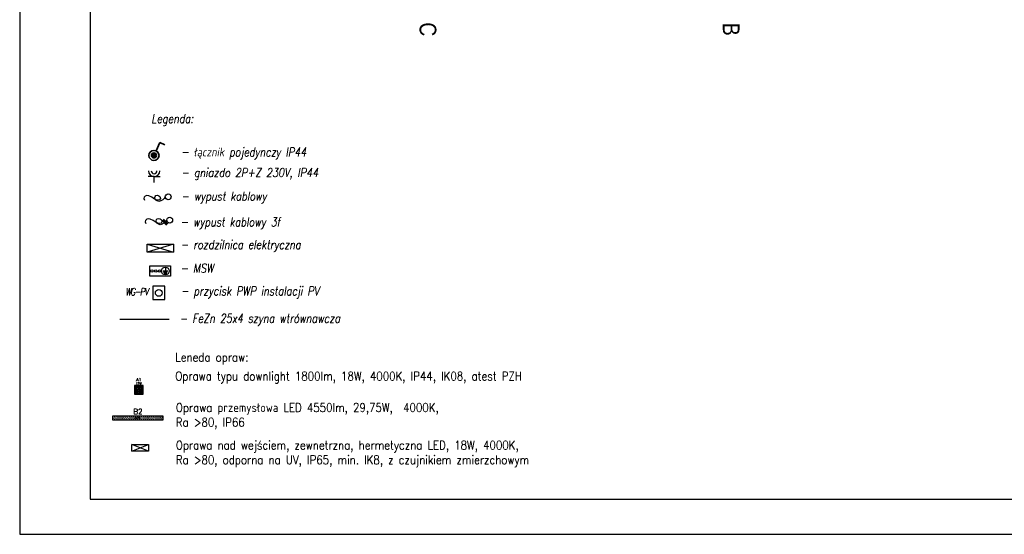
# Model space of a CAD drawing. Extents: x -543332 to -323966, y -9028 to 137422.
# Tile 1 of 250: x -511141 to -488771, y 18961 to 30651. Entities that reach past the tile are written whole.
import ezdxf
from ezdxf.enums import TextEntityAlignment as Align

# ---------------------------------------------------------------- set-up
doc = ezdxf.new("R2010")
doc.units = 0
doc.header["$MEASUREMENT"] = 0
doc.linetypes.add('DASHDOTX2', pattern=[2, 1, -0.5, 0, -0.5])
doc.layers.get('0').update_dxf_attribs({"color": 8})
doc.layers.add('!OSWIETLENIE-LL', color=1, linetype='Continuous')
doc.layers.add('$ IE Tabela', color=7, linetype='Continuous')
for name, color, linetype, lineweight in [('$ IE GNIAZDA', 1, 'Continuous', 30), ('$ IE INST. WYRÓWNWCZA', 1, 'Continuous', 30), ('$ IE INSTALACJA ELEKTRYCZNA', 1, 'Continuous', 30), ('$ IE OŚWIETLENIE', 1, 'Continuous', 35), ('$ IE TABLICE ELEKTRYCZNE', 1, 'Continuous', 30), ('$ IE WYPUSTY', 1, 'Continuous', 30), ('$ IE_GNIAZDA', 1, 'Continuous', 30), ('$ IE_OPISY', 7, 'Continuous', 25), ('$ IE_WYPUSTY', 1, 'Continuous', 30), ('INWENT OPISY_Nr_Pióra__21', 8, 'Continuous', 9)]:
    doc.layers.add(name, color=color, linetype=linetype, lineweight=lineweight)
doc.styles.add('CP_ATTR', font='ROMANS.SHX')
doc.styles.add('GENERATED_STYLE_7', font='ARIALN.TTF')
doc.styles.add('ROMANS', font='romans.shx', dxfattribs={"width": 0.85})
doc.styles.get("Standard").update_dxf_attribs({"font": 'txt', "bigfont": 'BIGFONT.SHX'})

# ---------------------------------------------------------------- blocks, each defined once
blk = doc.blocks.new('a3eee')
at = {"layer": '$ IE Tabela'}
for p, q in [((19730.8, 4176.8), (19730.8, 1206.8)), ((19890.8, 4096.8), (19890.8, 1286.8)), ((19890.8, 1286.8), (23840.8, 1286.8)), ((19730.8, 1206.8), (23930.8, 1206.8))]:
    blk.add_line(p, q, dxfattribs=at)
blk = doc.blocks.new('TYTAN2LED_1150_2')
h = blk.add_hatch()
h.set_pattern_fill('GRASS', color=256, scale=3.3)
h.set_pattern_definition([(90, (-70.3742, -22.0088), (-2.333452, 2.333452), [0.61875, -4.048155]), (45, (-70.3742, -22.0088), (-2.33345, 2.33345), [0.61875, -2.68125]), (135, (-70.3742, -22.0088), (-2.33345, -2.33345), [0.61875, -2.68125])])
h.paths.add_polyline_path([(-57.6, -4.2), (-57.6, 4.2), (57.6, 4.2), (57.6, -4.2)])
blk.add_lwpolyline([(-57.6, -4.2), (57.6, -4.2), (57.6, 4.2), (-57.6, 4.2)], close=True)
for tag, height, p in [('SYMBOL', 12, (0, 5.2)), ('MOC', 4, (-0.4, -2.7))]:
    blk.add_attdef(tag, text='', height=height).set_placement(p, align=Align.BOTTOM_CENTER)
blk = doc.blocks.new('wyłacznik p.poż.')
at = {"layer": '$ IE INSTALACJA ELEKTRYCZNA', "ltscale": 0.5}
for p, q in [((735.691, 190.623), (735.691, 190.323)), ((735.967, 190.623), (735.691, 190.623)), ((735.967, 190.323), (735.967, 190.623)), ((735.691, 190.323), (735.967, 190.323))]:
    blk.add_line(p, q, dxfattribs=at)
at = {"layer": '$ IE INSTALACJA ELEKTRYCZNA', "color": 7, "ltscale": 0.5}
blk.add_circle((735.829, 190.473), 0.0778, dxfattribs=at)
blk = doc.blocks.new('gniazdo IP44')
at = {"layer": '$ IE GNIAZDA', "lineweight": 30}
for p, q in [((66938.5, -127461.5), (66924.8, -127461.5)), ((66938.5, -127475.2), (66938.5, -127461.5)), ((66938.5, -127461.5), (66952.2, -127461.5))]:
    blk.add_line(p, q, dxfattribs=at)
for radius in [13, 6.57]:
    blk.add_arc((66938.5, -127448.6), radius, 180, 0, dxfattribs=at)
blk = doc.blocks.new('ZAPAS KABLA')
at = {"layer": '$ IE WYPUSTY', "linetype": 'ByBlock'}
blk.add_lwpolyline([(0, -0.072), (0.017, -0.086), (0.031, -0.102), (0.044, -0.124), (0.049, -0.147), (0.044, -0.166), (0.034, -0.18), (0.02, -0.188), (0.005, -0.191), (-0.009, -0.188), (-0.018, -0.179), (-0.021, -0.162), (-0.016, -0.147), (-0.008, -0.136), (0.004, -0.129), (0.018, -0.129), (0.032, -0.138), (0.036, -0.155), (0.032, -0.175), (0.023, -0.195), (0, -0.227), (-0.018, -0.26), (-0.02, -0.281), (-0.016, -0.3), (-0.004, -0.313), (0.013, -0.316), (0.031, -0.309)], dxfattribs=at)
blk.add_circle((0, -0.039), 0.0329, dxfattribs=at)
blk = doc.blocks.new('SQ160_1')
h = blk.add_hatch(color=256)
h.dxf.hatch_style = 1
h.paths.add_polyline_path([(-8.1, -8.1), (-8.1, 8.1), (8.1, 8.1), (8.1, -8.1)])
h.paths.add_polyline_path([(-6.9, -6.9), (-6.9, 6.9), (6.9, 6.9), (6.9, -6.9)], flags=16)
h = blk.add_hatch()
h.set_pattern_fill('NET', color=256, scale=28)
h.paths.add_polyline_path([(-6.9, -6.9), (-6.9, 6.9), (6.9, 6.9), (6.9, -6.9)])
h = blk.add_hatch()
h.set_pattern_fill('NET', color=256, scale=28, angle=45)
h.paths.add_polyline_path([(-6.9, -6.9), (-6.9, 6.9), (6.9, 6.9), (6.9, -6.9)])
for points in [[(-8.1, -8.1), (8.1, -8.1), (8.1, 8.1), (-8.1, 8.1)], [(-6.9, -6.9), (6.9, -6.9), (6.9, 6.9), (-6.9, 6.9)]]:
    blk.add_lwpolyline(points, close=True)
for tag, height, p in [('SYMBOL', 6, (0, 14.5)), ('MOC', 4, (0, 8.8))]:
    blk.add_attdef(tag, text='', height=height).set_placement(p, align=Align.BOTTOM_CENTER)
blk = doc.blocks.new('łacznik 1b IP44')
at = {"layer": '$ IE OŚWIETLENIE'}
h = blk.add_hatch(color=1, dxfattribs=at)
edge = h.paths.add_edge_path()
edge.add_arc((735.588, 199.366), 0.0575, 0, 360)
at = {"layer": '$ IE OŚWIETLENIE', "color": 1}
for q in [(735.636, 199.47), (735.838, 199.61)]:
    blk.add_line((735.724, 199.662), q, dxfattribs=at)
for radius in [0.115, 0.0575]:
    blk.add_circle((735.588, 199.366), radius, dxfattribs=at)

msp = doc.modelspace()

# ---------------------------------------------------------------- linework, layer by layer
at = {"layer": '!OSWIETLENIE-LL'}
msp.add_lwpolyline([(-508593, 21004), (-508216, 21004), (-508216, 20853), (-508593, 20853)], close=True, dxfattribs=at)
for points in [[(-508216, 20853), (-508593, 21004)], [(-508593, 20853), (-508216, 21004)]]:
    msp.add_lwpolyline(points, dxfattribs=at)
at = {"layer": '$ IE INST. WYRÓWNWCZA', "color": 3, "ltscale": 30}
msp.add_lwpolyline([(-507746, 23838), (-508865, 23838)], dxfattribs=at)
at = {"layer": '$ IE INST. WYRÓWNWCZA', "color": 2, "linetype": 'DASHDOTX2', "ltscale": 500}
msp.add_lwpolyline([(-507746, 23838), (-508865, 23838)], dxfattribs=at)
at = {"layer": '$ IE INSTALACJA ELEKTRYCZNA', "color": 7}
for p, q in [((-507889, 24943), (-507772, 24943)), ((-507874, 24913), (-507787, 24913)), ((-507860, 24884), (-507801, 24884)), ((-507831, 25016), (-507831, 24943))]:
    msp.add_line(p, q, dxfattribs=at)
at = {"layer": '$ IE INSTALACJA ELEKTRYCZNA'}
msp.add_lwpolyline([(-508182, 25060), (-507714, 25060), (-507714, 24826), (-508182, 24826)], close=True, dxfattribs=at)
at = {"layer": '$ IE INSTALACJA ELEKTRYCZNA', "color": 7}
for centre in [(-508138, 24943), (-508050, 24943), (-507962, 24943)]:
    msp.add_circle(centre, 29.3, dxfattribs=at)
at = {"layer": '$ IE INSTALACJA ELEKTRYCZNA'}
msp.add_circle((-507831, 24943), 87.8, dxfattribs=at)
at = {"layer": '$ IE TABLICE ELEKTRYCZNE'}
msp.add_lwpolyline([(-508244, 25553), (-507644, 25553), (-507644, 25373), (-508244, 25373)], close=True, dxfattribs=at)
for points in [[(-508244, 25553), (-507644, 25373)], [(-507644, 25553), (-508244, 25373)]]:
    msp.add_lwpolyline(points, dxfattribs=at)
at = {"layer": '$ IE_WYPUSTY', "color": 7}
for points in [[(-507903, 26088), (-507802, 25987)], [(-507891, 26103), (-507790, 26002)], [(-507874, 26117), (-507773, 26016)]]:
    msp.add_lwpolyline(points, dxfattribs=at)

# ---------------------------------------------------------------- block references
at = {"layer": '!OSWIETLENIE-LL'}
for name, p, xscale, yscale, zscale, values in [('SQ160_1', (-508436, 22243), 12, 12, 12, {'SYMBOL': 'A1', 'MOC': '17W'}), ('TYTAN2LED_1150_2', (-508455, 21600), 10, 10, 10, {'SYMBOL': 'B2', 'MOC': '47W'})]:
    msp.add_blockref(name, p, dxfattribs=dict(at, xscale=xscale, yscale=yscale, zscale=zscale)).add_auto_attribs(values)
at = {"layer": '$ IE INSTALACJA ELEKTRYCZNA', "color": 7, "xscale": 999.9999999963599, "yscale": 999.9999999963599, "zscale": 999.9999999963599}
msp.add_blockref('wyłacznik p.poż.', (-1243809, -166027), dxfattribs=at)
at = {"layer": '$ IE OŚWIETLENIE', "color": 7, "xscale": 1000, "yscale": 1000, "zscale": 1000}
msp.add_blockref('łacznik 1b IP44', (-1243678, -171798), dxfattribs=at)
at = {"layer": '$ IE Tabela', "transparency": 33554687, "xscale": 10, "yscale": 10, "zscale": 10}
msp.add_blockref('a3eee', (-708448, 6893), dxfattribs=at)
at = {"layer": '$ IE_GNIAZDA', "color": 7, "lineweight": 30, "xscale": 10, "yscale": 10, "zscale": 10}
msp.add_blockref('gniazdo IP44', (-1177472, 1301703), dxfattribs=at)
at = {"layer": '$ IE_WYPUSTY', "xscale": 1999.99999999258, "yscale": 1999.99999999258, "zscale": 1999.99999999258, "rotation": 271.464175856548}
for p in [(-507688, 26629), (-507655, 26100)]:
    msp.add_blockref('ZAPAS KABLA', p, dxfattribs=at)

# ---------------------------------------------------------------- texts
at = {"layer": '$ IE INSTALACJA ELEKTRYCZNA', "color": 7, "style": 'CP_ATTR', "flags": 9}
for tag in ['NAME', 'GROUP', 'NUMBER', 'PRODUCER', 'ARTICLE', 'PRODUCT-TYPE', 'ORDER-NO', 'CHARACTER', 'POWER', 'VOLTAGE', 'WEIGHT', 'OTHER']:
    msp.add_attdef(tag, text='', height=0.0146, dxfattribs=at).set_placement((-507974, 24937), align=Align.MIDDLE_LEFT)
at = {"layer": '$ IE_OPISY', "color": 7, "style": 'ROMANS', "oblique": 10, "width": 0.8}
for s, p in [('Legenda:', (-508147, 28303)), ('- łącznik pojedynczy IP44', (-507475, 27545)), ('- gniazdo 2P+Z 230V, IP44', (-507470, 27078)), ('- wypust kablowy', (-507470, 26542)), ('- wypust kablowy 3f', (-507489, 25956)), ('- rozdzilnica elektryczna', (-507483, 25442)), ('- MSW', (-507490, 24906)), ('- przycisk PWP instalacji PV', (-507478, 24388)), ('- FeZn 25x4 szyna wtrównawcza', (-507507, 23766))]:
    msp.add_text(s, height=200, dxfattribs=at).set_placement(p)
at = {"layer": '$ IE_OPISY', "color": 7, "lineweight": 30, "insert": (-508740, 24549), "char_height": 160, "attachment_point": 1, "rotation": 0.07, "line_spacing_factor": 0.75, "style": 'ROMANS'}
msp.add_mtext_dynamic_manual_height_columns('{\\Q10;\\W0.8;\\T0.85;WG-PV}', width=3.05, gutter_width=1, heights=[0], dxfattribs=at)
at = {"layer": '$ IE_OPISY', "color": 7, "char_height": 200, "width": 11270, "attachment_point": 5, "style": 'ROMANS'}
for s, insert in [('\\pxql;Leneda opraw:', (-501971, 22950)), ('\\pxql;Oprawa typu downlight 1800lm, 18W, 4000K, IP44, IK08, atest PZH', (-501971, 22522)), ('\\pxql;Oprawa przemysłowa LED 4550lm, 29,75W,  4000K,\\PRa >80, IP66', (-501958, 21643)), ('\\pxql;Oprawa nad wejściem, zewnetrzna, hermetyczna LED, 18W, 4000K,\\PRa >80, odporna na UV, IP65, min. IK8, z czujnikiem zmierzchowym', (-501958, 20786))]:
    msp.add_mtext(s, dxfattribs=dict(at, insert=insert))
at = {"layer": 'INWENT OPISY_Nr_Pióra__21', "linetype": 'Continuous', "char_height": 380, "attachment_point": 2, "rotation": 270, "style": 'GENERATED_STYLE_7'}
for s, insert in [('{C}', (-501675, 30433)), ('{B}', (-494786, 30433))]:
    msp.add_mtext(s, dxfattribs=dict(at, insert=insert))

doc.saveas('drawing.dxf')
